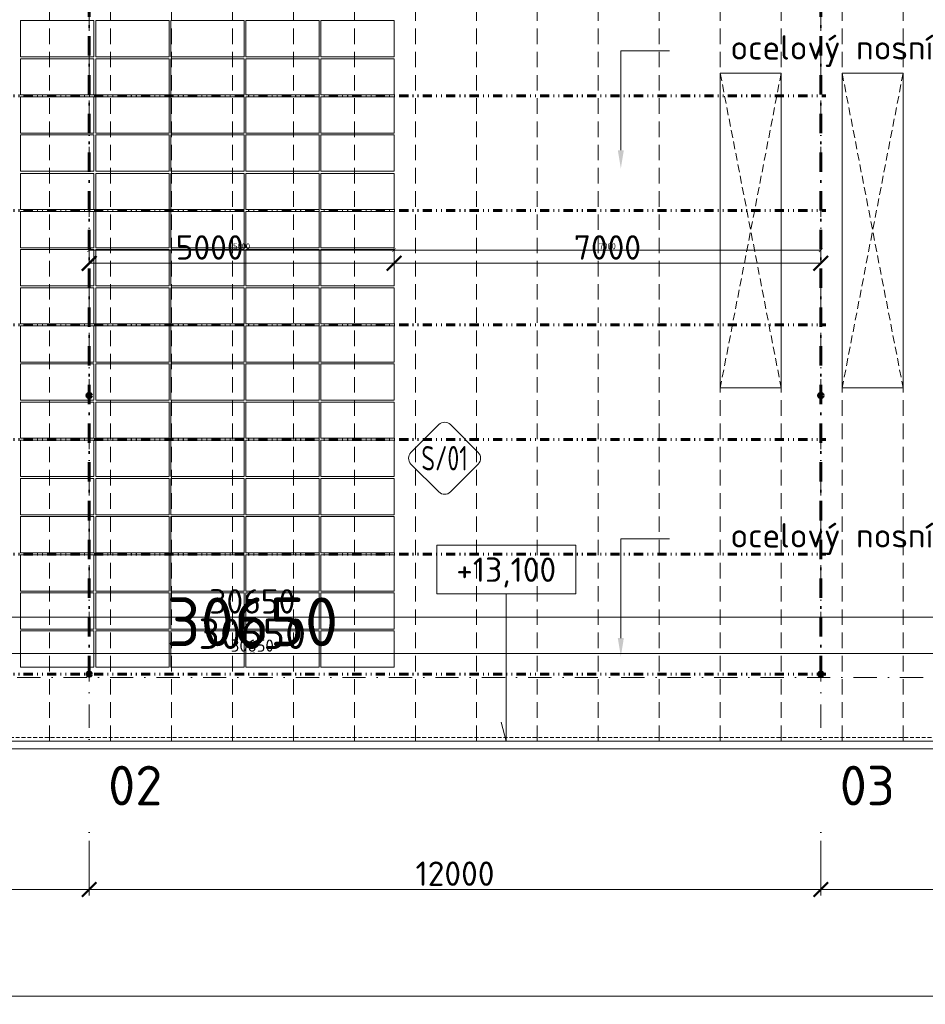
# Model space of a CAD drawing. Header units: millimetres. Extents: x -1695604 to 5289369, y -1488057 to 2187451.
# Tile 105 of 256: x 10860 to 25714, y 144642 to 160790. Entities that reach past the tile are written whole.
import ezdxf
from ezdxf import colors
from ezdxf.entities.mleader import LeaderData, LeaderLine
from ezdxf.enums import TextEntityAlignment as Align
from ezdxf.math import Vec2, Vec3

# ---------------------------------------------------------------- set-up
doc = ezdxf.new("R2010")
doc.units = ezdxf.units.MM
for name, pattern in [('CENTERX2', [101.6, 63.5, -12.7, 12.7, -12.7]), ('DASHDOT', [25.4, 12.7, -6.35, 0, -6.35]), ('DASHED', [19.05, 12.7, -6.35]), ('DELICI', [7.7, 3, -1.4, 0.25, -1.4, 0.25, -1.4]), ('HIDDEN', [9.525, 6.35, -3.175]), ('ČERCHOVANÁ', [25.4, 12.7, -6.35, 0, -6.35]), ('ČÁRKOVANÁ', [19.05, 12.7, -6.35])]:
    doc.linetypes.add(name, pattern=pattern)
doc.layers.get('Defpoints').update_dxf_attribs({"color": 8})
for name, color, linetype, lineweight in [('____podkonstrukce FVE', 3, 'CENTERX2', 9), ('___FVE_návrh var.2', 6, 'Continuous', 5), ('A99_N_kce-pod', 7, 'DASHED', 20), ('A99_N_kce-pohl', 1, 'Continuous', 9), ('A99_N_koty-200', 5, 'Continuous', 5), ('A99_N_koty-200 @ 1', 5, 'Continuous', 5), ('A99_N_koty-200 @ 10', 5, 'Continuous', 5), ('A99_N_koty-200 @ 100', 5, 'Continuous', 5), ('A99_N_koty-200 @ 200', 5, 'Continuous', 5), ('A99_N_koty-200 @ 250 (1)', 5, 'Continuous', 5), ('A99_N_koty-200 @ 250 (2)', 5, 'Continuous', 5), ('A99_N_koty-200 @ 400', 5, 'Continuous', 5), ('A99_N_koty-200 @ 50 (2)', 5, 'Continuous', 5), ('A99_N_koty-vysk', 160, 'Continuous', 5), ('A99_N_txt-popis-200', 240, 'Continuous', 5), ('A99_N_txt-popis-50 @ 200', 240, 'Continuous', 9), ('A99_N_znaceni 200', 5, 'Continuous', 5), ('A99_S_osy', 1, 'CENTERX2', 5)]:
    doc.layers.add(name, color=color, linetype=linetype, lineweight=lineweight)
doc.styles.add('A99_kota', font='isocpeur.ttf', dxfattribs={"height": 2})
doc.styles.add('A99_popis', font='isocpeur.ttf')
doc.styles.add('ad_popis 100', font='isocpeur.ttf', dxfattribs={"height": 200})
doc.dimstyles.new('A99_kota_200 new', dxfattribs={"dimscale": 200, "dimtxt": 2, "dimasz": 1.2, "dimexe": 0.5, "dimexo": 1.5, "dimgap": 0.3, "dimtad": 1, "dimdec": 0, "dimzin": 3, "dimdsep": 46, "dimtxsty": 'A99_kota', "dimblk": 'ARCHTICK', "dimcen": 2.5, "dimazin": 2, "dimtfac": 0.75, "dimtdec": 0, "dimtmove": 2, "dimatfit": 0, "dimfxl": 0, "dimtolj": 1, "dimtzin": 0, "dimlwd": 5, "dimlwe": 5, "dimarcsym": 0})

# ---------------------------------------------------------------- blocks, each defined once
blk = doc.blocks.new('_ArchTick')
at = {"color": 0, "linetype": 'ByBlock', "const_width": 0.15}
blk.add_lwpolyline([(-0.5, -0.5), (0.5, 0.5)], dxfattribs=at)
blk = doc.blocks.new('*D187')
at = {"layer": 'A99_N_koty-200', "color": 0, "linetype": 'Continuous', "lineweight": 5, "ltscale": 10, "transparency": 16777216}
for p, q in [((24000, 147325), (24000, 146425)), ((30000, 147325), (30000, 146425)), ((30000, 146525), (24000, 146525))]:
    blk.add_line(p, q, dxfattribs=at)
at = {"layer": 'Defpoints', "color": 0, "linetype": 'Continuous', "lineweight": 0, "ltscale": 10, "transparency": 16777216}
for p in [(24000, 149400), (30000, 149400), (24000, 146525)]:
    blk.add_point(p, dxfattribs=at)
at = {"layer": 'A99_N_koty-200', "color": 0, "linetype": 'Continuous', "lineweight": 5, "ltscale": 10, "transparency": 16777216, "xscale": 240, "yscale": 240, "zscale": 240, "rotation": 180}
blk.add_blockref('_ArchTick', (24000, 146525), dxfattribs=at)
at = {"layer": 'A99_N_koty-200', "color": 0, "linetype": 'Continuous', "lineweight": 5, "ltscale": 10, "transparency": 16777216, "xscale": 240, "yscale": 240, "zscale": 240}
blk.add_blockref('_ArchTick', (30000, 146525), dxfattribs=at)
at = {"layer": 'A99_N_koty-200', "color": 0, "linetype": 'Continuous', "ltscale": 10, "transparency": 16777216, "insert": (27000, 146785), "char_height": 400, "attachment_point": 5, "style": 'A99_kota'}
blk.add_mtext('\\A1;6000', dxfattribs=at)
blk = doc.blocks.new('*D188')
at = {"layer": 'A99_N_koty-200', "color": 0, "linetype": 'Continuous', "lineweight": 5, "ltscale": 10, "transparency": 16777216}
for p, q in [((12000, 147325), (12000, 146425)), ((24000, 147325), (24000, 146425)), ((24000, 146525), (12000, 146525))]:
    blk.add_line(p, q, dxfattribs=at)
at = {"layer": 'Defpoints', "color": 0, "linetype": 'Continuous', "lineweight": 0, "ltscale": 10, "transparency": 16777216}
for p in [(12000, 149400), (24000, 149400), (12000, 146525)]:
    blk.add_point(p, dxfattribs=at)
at = {"layer": 'A99_N_koty-200', "color": 0, "linetype": 'Continuous', "lineweight": 5, "ltscale": 10, "transparency": 16777216, "xscale": 240, "yscale": 240, "zscale": 240, "rotation": 180}
blk.add_blockref('_ArchTick', (12000, 146525), dxfattribs=at)
at = {"layer": 'A99_N_koty-200', "color": 0, "linetype": 'Continuous', "lineweight": 5, "ltscale": 10, "transparency": 16777216, "xscale": 240, "yscale": 240, "zscale": 240}
blk.add_blockref('_ArchTick', (24000, 146525), dxfattribs=at)
at = {"layer": 'A99_N_koty-200', "color": 0, "linetype": 'Continuous', "ltscale": 10, "transparency": 16777216, "insert": (18000, 146785), "char_height": 400, "attachment_point": 5, "style": 'A99_kota'}
blk.add_mtext('\\A1;12000', dxfattribs=at)
blk = doc.blocks.new('*D189')
at = {"layer": 'A99_N_koty-200', "color": 0, "linetype": 'Continuous', "lineweight": 5, "ltscale": 10, "transparency": 16777216}
for p, q in [((0, 147325), (0, 146425)), ((12000, 147325), (12000, 146425)), ((12000, 146525), (0, 146525))]:
    blk.add_line(p, q, dxfattribs=at)
at = {"layer": 'Defpoints', "color": 0, "linetype": 'Continuous', "lineweight": 0, "ltscale": 10, "transparency": 16777216}
for p in [(0, 149400), (12000, 149400), (0, 146525)]:
    blk.add_point(p, dxfattribs=at)
at = {"layer": 'A99_N_koty-200', "color": 0, "linetype": 'Continuous', "lineweight": 5, "ltscale": 10, "transparency": 16777216, "xscale": 240, "yscale": 240, "zscale": 240, "rotation": 180}
blk.add_blockref('_ArchTick', (0, 146525), dxfattribs=at)
at = {"layer": 'A99_N_koty-200', "color": 0, "linetype": 'Continuous', "lineweight": 5, "ltscale": 10, "transparency": 16777216, "xscale": 240, "yscale": 240, "zscale": 240}
blk.add_blockref('_ArchTick', (12000, 146525), dxfattribs=at)
at = {"layer": 'A99_N_koty-200', "color": 0, "linetype": 'Continuous', "ltscale": 10, "transparency": 16777216, "insert": (6000, 146785), "char_height": 400, "attachment_point": 5, "style": 'A99_kota'}
blk.add_mtext('\\A1;12000', dxfattribs=at)
blk = doc.blocks.new('*D190')
at = {"layer": 'A99_N_koty-200', "color": 0, "linetype": 'Continuous', "lineweight": 5, "ltscale": 10, "transparency": 16777216}
for p, q in [((-650, 145575), (-650, 144675)), ((138876, 145575), (138876, 144675)), ((138876, 144775), (-650, 144775))]:
    blk.add_line(p, q, dxfattribs=at)
at = {"layer": 'Defpoints', "color": 0, "linetype": 'Continuous', "lineweight": 0, "ltscale": 10, "transparency": 16777216}
for p in [(-650, 148705), (138876, 148705), (-650, 144775)]:
    blk.add_point(p, dxfattribs=at)
at = {"layer": 'A99_N_koty-200', "color": 0, "linetype": 'Continuous', "lineweight": 5, "ltscale": 10, "transparency": 16777216, "xscale": 240, "yscale": 240, "zscale": 240, "rotation": 180}
blk.add_blockref('_ArchTick', (-650, 144775), dxfattribs=at)
at = {"layer": 'A99_N_koty-200', "color": 0, "linetype": 'Continuous', "lineweight": 5, "ltscale": 10, "transparency": 16777216, "xscale": 240, "yscale": 240, "zscale": 240}
blk.add_blockref('_ArchTick', (138876, 144775), dxfattribs=at)
at = {"layer": 'A99_N_koty-200', "color": 0, "linetype": 'Continuous', "ltscale": 10, "transparency": 16777216, "insert": (69113, 145035), "char_height": 400, "attachment_point": 5, "style": 'A99_kota'}
blk.add_mtext('\\A1;139526', dxfattribs=at)
blk = doc.blocks.new('*D4517')
at = {"layer": 'A99_N_koty-200', "color": 0, "linetype": 'Continuous', "lineweight": 5, "ltscale": 10, "transparency": 16777216}
for p, q in [((-650, 150190), (-650, 151090)), ((-650, 150990), (30000, 150990)), ((30000, 150190), (30000, 151090))]:
    blk.add_line(p, q, dxfattribs=at)
at = {"layer": 'Defpoints', "color": 0, "linetype": 'Continuous', "lineweight": 18, "ltscale": 10, "transparency": 16777216}
for p in [(30000, 150990), (-650, 148960), (30000, 148920)]:
    blk.add_point(p, dxfattribs=at)
at = {"layer": 'A99_N_koty-200', "color": 0, "linetype": 'Continuous', "lineweight": 5, "ltscale": 10, "transparency": 16777216, "xscale": 240, "yscale": 240, "zscale": 240, "rotation": 180}
blk.add_blockref('_ArchTick', (-650, 150990), dxfattribs=at)
at = {"layer": 'A99_N_koty-200', "color": 0, "linetype": 'Continuous', "lineweight": 5, "ltscale": 10, "transparency": 16777216, "xscale": 240, "yscale": 240, "zscale": 240}
blk.add_blockref('_ArchTick', (30000, 150990), dxfattribs=at)
at = {"layer": 'A99_N_koty-200', "color": 0, "linetype": 'Continuous', "ltscale": 10, "transparency": 16777216, "insert": (14675, 151250), "char_height": 400, "attachment_point": 5, "style": 'A99_kota'}
blk.add_mtext('\\A1;30650', dxfattribs=at)
blk = doc.blocks.new('*D4518')
at = {"layer": 'A99_N_koty-200', "color": 0, "linetype": 'Continuous', "lineweight": 5, "ltscale": 10, "transparency": 16777216}
for p, q in [((-650, 149995), (-650, 150445)), ((-650, 150395), (30000, 150395)), ((30000, 149995), (30000, 150445))]:
    blk.add_line(p, q, dxfattribs=at)
at = {"layer": 'Defpoints', "color": 0, "linetype": 'Continuous', "lineweight": 18, "ltscale": 10, "transparency": 16777216}
for p in [(30000, 150395), (-650, 148960), (30000, 148920)]:
    blk.add_point(p, dxfattribs=at)
at = {"layer": 'A99_N_koty-200', "color": 0, "linetype": 'Continuous', "lineweight": 5, "ltscale": 10, "transparency": 16777216, "xscale": 120, "yscale": 120, "zscale": 120, "rotation": 180}
blk.add_blockref('_ArchTick', (-650, 150395), dxfattribs=at)
at = {"layer": 'A99_N_koty-200', "color": 0, "linetype": 'Continuous', "lineweight": 5, "ltscale": 10, "transparency": 16777216, "xscale": 120, "yscale": 120, "zscale": 120}
blk.add_blockref('_ArchTick', (30000, 150395), dxfattribs=at)
at = {"layer": 'A99_N_koty-200', "color": 0, "linetype": 'Continuous', "ltscale": 10, "transparency": 16777216, "insert": (14675, 150525), "char_height": 200, "attachment_point": 5, "style": 'A99_kota'}
blk.add_mtext('\\A1;30650', dxfattribs=at)
blk = doc.blocks.new('*D4519')
at = {"layer": 'A99_N_koty-200', "color": 0, "linetype": 'Continuous', "lineweight": 5, "ltscale": 10, "transparency": 16777216}
for p, q in [((-650, 150391), (-650, 150396)), ((-650, 150395), (30000, 150395)), ((30000, 150391), (30000, 150396))]:
    blk.add_line(p, q, dxfattribs=at)
at = {"layer": 'Defpoints', "color": 0, "linetype": 'Continuous', "lineweight": 18, "ltscale": 10, "transparency": 16777216}
for p in [(30000, 150395), (-650, 148960), (30000, 148920)]:
    blk.add_point(p, dxfattribs=at)
at = {"layer": 'A99_N_koty-200', "color": 0, "linetype": 'Continuous', "lineweight": 5, "ltscale": 10, "transparency": 16777216, "xscale": 1.2, "yscale": 1.2, "zscale": 1.2, "rotation": 180}
blk.add_blockref('_ArchTick', (-650, 150395), dxfattribs=at)
at = {"layer": 'A99_N_koty-200', "color": 0, "linetype": 'Continuous', "lineweight": 5, "ltscale": 10, "transparency": 16777216, "xscale": 1.2, "yscale": 1.2, "zscale": 1.2}
blk.add_blockref('_ArchTick', (30000, 150395), dxfattribs=at)
at = {"layer": 'A99_N_koty-200', "color": 0, "linetype": 'Continuous', "ltscale": 10, "transparency": 16777216, "insert": (14675, 150396), "char_height": 2, "attachment_point": 5, "style": 'A99_kota'}
blk.add_mtext('\\A1;30650', dxfattribs=at)
blk = doc.blocks.new('*D4520')
at = {"layer": 'A99_N_koty-200', "color": 0, "linetype": 'Continuous', "lineweight": 5, "ltscale": 10, "transparency": 16777216}
for p, q in [((-650, 149560), (-650, 150595)), ((30000, 149520), (30000, 150595)), ((-650, 150395), (30000, 150395))]:
    blk.add_line(p, q, dxfattribs=at)
at = {"layer": 'Defpoints', "color": 0, "linetype": 'Continuous', "lineweight": 18, "ltscale": 10, "transparency": 16777216}
for p in [(30000, 150395), (-650, 148960), (30000, 148920)]:
    blk.add_point(p, dxfattribs=at)
at = {"layer": 'A99_N_koty-200', "color": 0, "linetype": 'Continuous', "lineweight": 5, "ltscale": 10, "transparency": 16777216, "xscale": 480, "yscale": 480, "zscale": 480, "rotation": 180}
blk.add_blockref('_ArchTick', (-650, 150395), dxfattribs=at)
at = {"layer": 'A99_N_koty-200', "color": 0, "linetype": 'Continuous', "lineweight": 5, "ltscale": 10, "transparency": 16777216, "xscale": 480, "yscale": 480, "zscale": 480}
blk.add_blockref('_ArchTick', (30000, 150395), dxfattribs=at)
at = {"layer": 'A99_N_koty-200', "color": 0, "linetype": 'Continuous', "ltscale": 10, "transparency": 16777216, "insert": (14675, 150915), "char_height": 800, "attachment_point": 5, "style": 'A99_kota'}
blk.add_mtext('\\A1;30650', dxfattribs=at)
blk = doc.blocks.new('*D4521')
at = {"layer": 'A99_N_koty-200', "color": 0, "linetype": 'Continuous', "lineweight": 5, "ltscale": 10, "transparency": 16777216}
for p, q in [((-650, 150355), (-650, 150400)), ((-650, 150395), (30000, 150395)), ((30000, 150355), (30000, 150400))]:
    blk.add_line(p, q, dxfattribs=at)
at = {"layer": 'Defpoints', "color": 0, "linetype": 'Continuous', "lineweight": 18, "ltscale": 10, "transparency": 16777216}
for p in [(30000, 150395), (-650, 148960), (30000, 148920)]:
    blk.add_point(p, dxfattribs=at)
at = {"layer": 'A99_N_koty-200', "color": 0, "linetype": 'Continuous', "lineweight": 5, "ltscale": 10, "transparency": 16777216, "xscale": 12, "yscale": 12, "zscale": 12, "rotation": 180}
blk.add_blockref('_ArchTick', (-650, 150395), dxfattribs=at)
at = {"layer": 'A99_N_koty-200', "color": 0, "linetype": 'Continuous', "lineweight": 5, "ltscale": 10, "transparency": 16777216, "xscale": 12, "yscale": 12, "zscale": 12}
blk.add_blockref('_ArchTick', (30000, 150395), dxfattribs=at)
at = {"layer": 'A99_N_koty-200', "color": 0, "linetype": 'Continuous', "ltscale": 10, "transparency": 16777216, "insert": (14675, 150408), "char_height": 20, "attachment_point": 5, "style": 'A99_kota'}
blk.add_mtext('\\A1;30650', dxfattribs=at)
blk = doc.blocks.new('*D4522')
at = {"layer": 'A99_N_koty-200', "color": 0, "linetype": 'Continuous', "lineweight": 5, "ltscale": 10, "transparency": 16777216}
for p, q in [((-650, 149395), (-650, 150520)), ((30000, 149395), (30000, 150520)), ((-650, 150395), (30000, 150395))]:
    blk.add_line(p, q, dxfattribs=at)
at = {"layer": 'Defpoints', "color": 0, "linetype": 'Continuous', "lineweight": 18, "ltscale": 10, "transparency": 16777216}
for p in [(30000, 150395), (-650, 148960), (30000, 148920)]:
    blk.add_point(p, dxfattribs=at)
at = {"layer": 'A99_N_koty-200', "color": 0, "linetype": 'Continuous', "lineweight": 5, "ltscale": 10, "transparency": 16777216, "xscale": 300, "yscale": 300, "zscale": 300, "rotation": 180}
blk.add_blockref('_ArchTick', (-650, 150395), dxfattribs=at)
at = {"layer": 'A99_N_koty-200', "color": 0, "linetype": 'Continuous', "lineweight": 5, "ltscale": 10, "transparency": 16777216, "xscale": 300, "yscale": 300, "zscale": 300}
blk.add_blockref('_ArchTick', (30000, 150395), dxfattribs=at)
at = {"layer": 'A99_N_koty-200', "color": 0, "linetype": 'Continuous', "ltscale": 10, "transparency": 16777216, "insert": (14675, 150720), "char_height": 500, "attachment_point": 5, "style": 'A99_kota'}
blk.add_mtext('\\A1;30650', dxfattribs=at)
blk = doc.blocks.new('*D4523')
at = {"layer": 'A99_N_koty-200', "color": 0, "linetype": 'Continuous', "lineweight": 5, "ltscale": 10, "transparency": 16777216}
for p, q in [((-650, 149395), (-650, 150520)), ((30000, 149395), (30000, 150520)), ((-650, 150395), (30000, 150395))]:
    blk.add_line(p, q, dxfattribs=at)
at = {"layer": 'Defpoints', "color": 0, "linetype": 'Continuous', "lineweight": 18, "ltscale": 10, "transparency": 16777216}
for p in [(30000, 150395), (-650, 148960), (30000, 148920)]:
    blk.add_point(p, dxfattribs=at)
at = {"layer": 'A99_N_koty-200', "color": 0, "linetype": 'Continuous', "lineweight": 5, "ltscale": 10, "transparency": 16777216, "xscale": 300, "yscale": 300, "zscale": 300, "rotation": 180}
blk.add_blockref('_ArchTick', (-650, 150395), dxfattribs=at)
at = {"layer": 'A99_N_koty-200', "color": 0, "linetype": 'Continuous', "lineweight": 5, "ltscale": 10, "transparency": 16777216, "xscale": 300, "yscale": 300, "zscale": 300}
blk.add_blockref('_ArchTick', (30000, 150395), dxfattribs=at)
at = {"layer": 'A99_N_koty-200', "color": 0, "linetype": 'Continuous', "ltscale": 10, "transparency": 16777216, "insert": (14675, 150720), "char_height": 500, "attachment_point": 5, "style": 'A99_kota'}
blk.add_mtext('\\A1;30650', dxfattribs=at)
blk = doc.blocks.new('*U101')
at = {"color": 0, "linetype": 'ByBlock'}
for p, q in [((5.7, -4), (5.7, -16.063)), ((5.7, -16.063), (5.286, -14.517))]:
    blk.add_line(p, q, dxfattribs=at)
blk.add_lwpolyline([(0, -4), (11.4, -4), (11.4, 0), (0, 0)], close=True, dxfattribs=at)
at = {"color": 0, "linetype": 'ByBlock', "style": 'A99_kota'}
for tag, p in [('VYSKA', (5.7, -2.241)), ('VYSKA_POPIS1', (5.7, -6.041)), ('VYSKA_POPIS2', (5.9, -9.541)), ('VYSKA_POPIS3', (5.9, -13.041))]:
    blk.add_attdef(tag, text='', height=2, dxfattribs=at).set_placement(p, align=Align.MIDDLE)
blk = doc.blocks.new('*U99')
at = {"color": 0}
for p, q in [((-0.72, 4.14), (-4.15, 0.71)), ((4.14, 0.71), (0.71, 4.14)), ((-4.15, -0.72), (-0.72, -4.15)), ((0.71, -4.15), (4.14, -0.72))]:
    blk.add_line(p, q, dxfattribs=at)
for centre, start, end in [((0, 3.42), 45, 135), ((-3.43, 0), 135, 225), ((3.42, 0), 315, 45), ((0, -3.43), 225, 315)]:
    blk.add_arc(centre, 1.01, start, end, dxfattribs=at)
at = {"color": 0, "linetype": 'ByBlock', "style": 'A99_popis', "width": 0.953108}
blk.add_attdef('SKLADBA', text='', height=3, rotation=0.0103, dxfattribs=at).set_placement((-2.86, -1.51), (2.86, -1.5), align=Align.FIT)
blk = doc.blocks.new('*D5742')
at = {"layer": 'A99_N_koty-200', "color": 0, "linetype": 'Continuous', "lineweight": 5, "transparency": 16777216}
for p, q in [((12000, 156795), (12000, 156895)), ((12000, 156795), (17000, 156795)), ((17000, 156795), (17000, 156895))]:
    blk.add_line(p, q, dxfattribs=at)
at = {"layer": 'Defpoints', "color": 0, "linetype": 'Continuous', "lineweight": 18, "transparency": 16777216}
for p in [(12000, 156795), (17000, 156795), (17000, 156795)]:
    blk.add_point(p, dxfattribs=at)
at = {"layer": 'A99_N_koty-200', "color": 0, "linetype": 'Continuous', "lineweight": 5, "transparency": 16777216, "xscale": 240, "yscale": 240, "zscale": 240, "rotation": 180}
blk.add_blockref('_ArchTick', (12000, 156795), dxfattribs=at)
at = {"layer": 'A99_N_koty-200', "color": 0, "linetype": 'Continuous', "lineweight": 5, "transparency": 16777216, "xscale": 240, "yscale": 240, "zscale": 240}
blk.add_blockref('_ArchTick', (17000, 156795), dxfattribs=at)
at = {"layer": 'A99_N_koty-200', "color": 0, "linetype": 'Continuous', "transparency": 16777216, "insert": (13975, 157055), "char_height": 400, "attachment_point": 5, "style": 'A99_kota'}
blk.add_mtext('\\A1;5000', dxfattribs=at)
blk = doc.blocks.new('*D5743')
at = {"layer": 'A99_N_koty-200', "color": 0, "linetype": 'Continuous', "lineweight": 5, "transparency": 16777216}
for p, q in [((12000, 156870), (12000, 157035)), ((12000, 157010), (17000, 157010)), ((17000, 156870), (17000, 157035))]:
    blk.add_line(p, q, dxfattribs=at)
at = {"layer": 'Defpoints', "color": 0, "linetype": 'Continuous', "lineweight": 18, "transparency": 16777216}
for p in [(17000, 157010), (12000, 156795), (17000, 156795)]:
    blk.add_point(p, dxfattribs=at)
at = {"layer": 'A99_N_koty-200', "color": 0, "linetype": 'Continuous', "lineweight": 5, "transparency": 16777216, "xscale": 60, "yscale": 60, "zscale": 60, "rotation": 180}
blk.add_blockref('_ArchTick', (12000, 157010), dxfattribs=at)
at = {"layer": 'A99_N_koty-200', "color": 0, "linetype": 'Continuous', "lineweight": 5, "transparency": 16777216, "xscale": 60, "yscale": 60, "zscale": 60}
blk.add_blockref('_ArchTick', (17000, 157010), dxfattribs=at)
at = {"layer": 'A99_N_koty-200', "color": 0, "linetype": 'Continuous', "transparency": 16777216, "insert": (14500, 157075), "char_height": 100, "attachment_point": 5, "style": 'A99_kota'}
blk.add_mtext('\\A1;5000', dxfattribs=at)
blk = doc.blocks.new('*D5745')
at = {"layer": 'A99_N_koty-200', "color": 0, "linetype": 'Continuous', "lineweight": 5, "transparency": 16777216}
for p, q in [((17000, 156795), (17000, 156895)), ((17000, 156795), (24000, 156795)), ((24000, 156795), (24000, 156895))]:
    blk.add_line(p, q, dxfattribs=at)
at = {"layer": 'Defpoints', "color": 0, "linetype": 'Continuous', "lineweight": 18, "transparency": 16777216}
for p in [(17000, 156795), (24000, 156795), (24000, 156795)]:
    blk.add_point(p, dxfattribs=at)
at = {"layer": 'A99_N_koty-200', "color": 0, "linetype": 'Continuous', "lineweight": 5, "transparency": 16777216, "xscale": 240, "yscale": 240, "zscale": 240, "rotation": 180}
blk.add_blockref('_ArchTick', (17000, 156795), dxfattribs=at)
at = {"layer": 'A99_N_koty-200', "color": 0, "linetype": 'Continuous', "lineweight": 5, "transparency": 16777216, "xscale": 240, "yscale": 240, "zscale": 240}
blk.add_blockref('_ArchTick', (24000, 156795), dxfattribs=at)
at = {"layer": 'A99_N_koty-200', "color": 0, "linetype": 'Continuous', "transparency": 16777216, "insert": (20500, 157055), "char_height": 400, "attachment_point": 5, "style": 'A99_kota'}
blk.add_mtext('\\A1;7000', dxfattribs=at)
blk = doc.blocks.new('*D5746')
at = {"layer": 'A99_N_koty-200', "color": 0, "linetype": 'Continuous', "lineweight": 5, "transparency": 16777216}
for p, q in [((17000, 156870), (17000, 157035)), ((17000, 157010), (24000, 157010)), ((24000, 156870), (24000, 157035))]:
    blk.add_line(p, q, dxfattribs=at)
at = {"layer": 'Defpoints', "color": 0, "linetype": 'Continuous', "lineweight": 18, "transparency": 16777216}
for p in [(24000, 157010), (17000, 156795), (24000, 156795)]:
    blk.add_point(p, dxfattribs=at)
at = {"layer": 'A99_N_koty-200', "color": 0, "linetype": 'Continuous', "lineweight": 5, "transparency": 16777216, "xscale": 60, "yscale": 60, "zscale": 60, "rotation": 180}
blk.add_blockref('_ArchTick', (17000, 157010), dxfattribs=at)
at = {"layer": 'A99_N_koty-200', "color": 0, "linetype": 'Continuous', "lineweight": 5, "transparency": 16777216, "xscale": 60, "yscale": 60, "zscale": 60}
blk.add_blockref('_ArchTick', (24000, 157010), dxfattribs=at)
at = {"layer": 'A99_N_koty-200', "color": 0, "linetype": 'Continuous', "transparency": 16777216, "insert": (20500, 157075), "char_height": 100, "attachment_point": 5, "style": 'A99_kota'}
blk.add_mtext('\\A1;7000', dxfattribs=at)
blk = doc.blocks.new('*U5962')
at = {"layer": 'A99_N_koty-200 @ 1', "linetype": 'Continuous', "ltscale": 10}
dim = blk.add_linear_dim(base=(30000, 150395), p1=(-650, 148960), p2=(30000, 148920), dimstyle='A99_kota_200 new', override={"dimscale": 1, "dimtix": 1, "dimtofl": 1, "dimtmove": 2, "dimatfit": 3}, dxfattribs=at)
dim.commit()
dim.dimension.update_dxf_attribs({"geometry": '*D4519', "text_midpoint": (14675, 150396.3)})
at = {"layer": 'A99_N_koty-200 @ 10', "linetype": 'Continuous', "ltscale": 10}
dim = blk.add_linear_dim(base=(30000, 150395), p1=(-650, 148960), p2=(30000, 148920), dimstyle='A99_kota_200 new', override={"dimscale": 10, "dimtix": 1, "dimtofl": 1, "dimtmove": 2, "dimatfit": 3}, dxfattribs=at)
dim.commit()
dim.dimension.update_dxf_attribs({"geometry": '*D4521', "text_midpoint": (14675, 150408)})
at = {"layer": 'A99_N_koty-200 @ 100', "linetype": 'Continuous', "ltscale": 10}
dim = blk.add_linear_dim(base=(30000, 150395), p1=(-650, 148960), p2=(30000, 148920), dimstyle='A99_kota_200 new', override={"dimscale": 100, "dimtix": 1, "dimtofl": 1, "dimtmove": 2, "dimatfit": 3}, dxfattribs=at)
dim.commit()
dim.dimension.update_dxf_attribs({"geometry": '*D4518', "text_midpoint": (14675, 150525)})
at = {"layer": 'A99_N_koty-200 @ 200', "linetype": 'Continuous', "ltscale": 10}
dim = blk.add_linear_dim(base=(30000, 150990), p1=(-650, 148960), p2=(30000, 148920), dimstyle='A99_kota_200 new', override={"dimscale": 200, "dimtix": 1, "dimtofl": 1, "dimtmove": 2, "dimatfit": 3}, dxfattribs=at)
dim.commit()
dim.dimension.update_dxf_attribs({"geometry": '*D4517', "text_midpoint": (14675, 151250)})
at = {"layer": 'A99_N_koty-200 @ 250 (1)', "linetype": 'Continuous', "ltscale": 10}
dim = blk.add_linear_dim(base=(30000, 150395), p1=(-650, 148960), p2=(30000, 148920), dimstyle='A99_kota_200 new', override={"dimscale": 250, "dimtix": 1, "dimtofl": 1, "dimtmove": 2, "dimatfit": 3}, dxfattribs=at)
dim.commit()
dim.dimension.update_dxf_attribs({"geometry": '*D4523', "text_midpoint": (14675, 150720)})
at = {"layer": 'A99_N_koty-200 @ 250 (2)', "linetype": 'Continuous', "ltscale": 10}
dim = blk.add_linear_dim(base=(30000, 150395), p1=(-650, 148960), p2=(30000, 148920), dimstyle='A99_kota_200 new', override={"dimscale": 250, "dimtix": 1, "dimtofl": 1, "dimtmove": 2, "dimatfit": 3}, dxfattribs=at)
dim.commit()
dim.dimension.update_dxf_attribs({"geometry": '*D4522', "text_midpoint": (14675, 150720)})
at = {"layer": 'A99_N_koty-200 @ 400', "linetype": 'Continuous', "ltscale": 10}
dim = blk.add_linear_dim(base=(30000, 150395), p1=(-650, 148960), p2=(30000, 148920), dimstyle='A99_kota_200 new', override={"dimscale": 400, "dimtix": 1, "dimtofl": 1, "dimtmove": 2, "dimatfit": 3}, dxfattribs=at)
dim.commit()
dim.dimension.update_dxf_attribs({"geometry": '*D4520', "text_midpoint": (14675, 150915)})
blk = doc.blocks.new('*U6366')
at = {"layer": 'A99_N_koty-200 @ 200', "linetype": 'Continuous'}
dim = blk.add_linear_dim(base=(17000, 156795), p1=(12000, 156795), p2=(17000, 156795), dimstyle='A99_kota_200 new', override={"dimscale": 200, "dimtix": 1, "dimtofl": 1, "dimtmove": 2, "dimatfit": 0}, dxfattribs=at)
dim.commit()
dim.dimension.update_dxf_attribs({"geometry": '*D5742', "text_midpoint": (13975, 157055), "dimtype": 128})
at = {"layer": 'A99_N_koty-200 @ 50 (2)', "linetype": 'Continuous'}
dim = blk.add_linear_dim(base=(17000, 157010), p1=(12000, 156795), p2=(17000, 156795), dimstyle='A99_kota_200 new', override={"dimscale": 50, "dimtix": 1, "dimtofl": 1, "dimtmove": 2, "dimatfit": 0}, dxfattribs=at)
dim.commit()
dim.dimension.update_dxf_attribs({"geometry": '*D5743', "text_midpoint": (14500, 157075)})
blk = doc.blocks.new('*U6367')
at = {"layer": 'A99_N_koty-200 @ 200', "linetype": 'Continuous'}
dim = blk.add_linear_dim(base=(24000, 156795), p1=(17000, 156795), p2=(24000, 156795), dimstyle='A99_kota_200 new', override={"dimscale": 200, "dimtix": 1, "dimtofl": 1, "dimtmove": 2, "dimatfit": 0}, dxfattribs=at)
dim.commit()
dim.dimension.update_dxf_attribs({"geometry": '*D5745', "text_midpoint": (20500, 157055)})
at = {"layer": 'A99_N_koty-200 @ 50 (2)', "linetype": 'Continuous'}
dim = blk.add_linear_dim(base=(24000, 157010), p1=(17000, 156795), p2=(24000, 156795), dimstyle='A99_kota_200 new', override={"dimscale": 50, "dimtix": 1, "dimtofl": 1, "dimtmove": 2, "dimatfit": 0}, dxfattribs=at)
dim.commit()
dim.dimension.update_dxf_attribs({"geometry": '*D5746', "text_midpoint": (20500, 157075)})

msp = doc.modelspace()

# ---------------------------------------------------------------- linework, layer by layer
at = {"layer": '____podkonstrukce FVE', "color": 3, "linetype": 'ČERCHOVANÁ', "lineweight": 60, "ltscale": 25}
for points in [[(12000, 173855), (12000, 150000)], [(24000, 173855), (24000, 150000)]]:
    msp.add_lwpolyline(points, dxfattribs=at)
at = {"layer": '____podkonstrukce FVE', "color": 3, "linetype": 'DELICI', "lineweight": 60, "ltscale": 50}
for points in [[(-240, 159540), (24082.5, 159540)], [(-240, 157660), (24082.5, 157660)], [(-240, 155785), (24082.5, 155785)], [(-240, 153902.5), (24082.5, 153902.5)], [(-240, 152025), (24082.5, 152025)], [(-240, 150057.5), (24082.5, 150057.5)]]:
    msp.add_lwpolyline(points, dxfattribs=at)
at = {"layer": '____podkonstrukce FVE', "color": 3, "linetype": 'Continuous', "lineweight": 80, "ltscale": 0.5}
for centre in [(12000, 154627.5), (24000, 154627.5), (12000, 150057.5), (24000, 150057.5)]:
    msp.add_circle(centre, 30, dxfattribs=at)
at = {"layer": '___FVE_návrh var.2', "lineweight": 5, "ltscale": 2}
for points in [[(10875, 160180), (10875, 160775), (12075, 160775), (12075, 160180)], [(12110, 160180), (12110, 160775), (13310, 160775), (13310, 160180)], [(13340, 160180), (13340, 160775), (14540, 160775), (14540, 160180)], [(14570, 160180), (14570, 160775), (15770, 160775), (15770, 160180)], [(15800, 160180), (15800, 160775), (17000, 160775), (17000, 160180)], [(10875, 159555), (10875, 160150), (12075, 160150), (12075, 159555)], [(12110, 159555), (12110, 160150), (13310, 160150), (13310, 159555)], [(13340, 159555), (13340, 160150), (14540, 160150), (14540, 159555)], [(14570, 159555), (14570, 160150), (15770, 160150), (15770, 159555)], [(15800, 159555), (15800, 160150), (17000, 160150), (17000, 159555)], [(10875, 158930), (10875, 159525), (12075, 159525), (12075, 158930)], [(12110, 158930), (12110, 159525), (13310, 159525), (13310, 158930)], [(13340, 158930), (13340, 159525), (14540, 159525), (14540, 158930)], [(14570, 158930), (14570, 159525), (15770, 159525), (15770, 158930)], [(15800, 158930), (15800, 159525), (17000, 159525), (17000, 158930)], [(10875, 158305), (10875, 158900), (12075, 158900), (12075, 158305)], [(12110, 158305), (12110, 158900), (13310, 158900), (13310, 158305)], [(13340, 158305), (13340, 158900), (14540, 158900), (14540, 158305)], [(14570, 158305), (14570, 158900), (15770, 158900), (15770, 158305)], [(15800, 158305), (15800, 158900), (17000, 158900), (17000, 158305)], [(10875, 157675), (10875, 158270), (12075, 158270), (12075, 157675)], [(12110, 157675), (12110, 158270), (13310, 158270), (13310, 157675)], [(13340, 157675), (13340, 158270), (14540, 158270), (14540, 157675)], [(14570, 157675), (14570, 158270), (15770, 158270), (15770, 157675)], [(15800, 157675), (15800, 158270), (17000, 158270), (17000, 157675)], [(10875, 157050), (10875, 157645), (12075, 157645), (12075, 157050)], [(12110, 157050), (12110, 157645), (13310, 157645), (13310, 157050)], [(13340, 157050), (13340, 157645), (14540, 157645), (14540, 157050)], [(14570, 157050), (14570, 157645), (15770, 157645), (15770, 157050)], [(15800, 157050), (15800, 157645), (17000, 157645), (17000, 157050)], [(10875, 156425), (10875, 157020), (12075, 157020), (12075, 156425)], [(12110, 156425), (12110, 157020), (13310, 157020), (13310, 156425)], [(13340, 156425), (13340, 157020), (14540, 157020), (14540, 156425)], [(14570, 156425), (14570, 157020), (15770, 157020), (15770, 156425)], [(15800, 156425), (15800, 157020), (17000, 157020), (17000, 156425)], [(10875, 155800), (10875, 156395), (12075, 156395), (12075, 155800)], [(12110, 155800), (12110, 156395), (13310, 156395), (13310, 155800)], [(13340, 155800), (13340, 156395), (14540, 156395), (14540, 155800)], [(14570, 155800), (14570, 156395), (15770, 156395), (15770, 155800)], [(15800, 155800), (15800, 156395), (17000, 156395), (17000, 155800)], [(10875, 155770), (10875, 155175), (12075, 155175), (12075, 155770)], [(12110, 155770), (12110, 155175), (13310, 155175), (13310, 155770)], [(13340, 155770), (13340, 155175), (14540, 155175), (14540, 155770)], [(14570, 155770), (14570, 155175), (15770, 155175), (15770, 155770)], [(15800, 155770), (15800, 155175), (17000, 155175), (17000, 155770)], [(10875, 155145), (10875, 154550), (12075, 154550), (12075, 155145)], [(12110, 155145), (12110, 154550), (13310, 154550), (13310, 155145)], [(13340, 155145), (13340, 154550), (14540, 154550), (14540, 155145)], [(14570, 155145), (14570, 154550), (15770, 154550), (15770, 155145)], [(15800, 155145), (15800, 154550), (17000, 154550), (17000, 155145)], [(10875, 154520), (10875, 153925), (12075, 153925), (12075, 154520)], [(12110, 154520), (12110, 153925), (13310, 153925), (13310, 154520)], [(13340, 154520), (13340, 153925), (14540, 153925), (14540, 154520)], [(14570, 154520), (14570, 153925), (15770, 153925), (15770, 154520)], [(15800, 154520), (15800, 153925), (17000, 153925), (17000, 154520)], [(10875, 153895), (10875, 153300), (12075, 153300), (12075, 153895)], [(12110, 153895), (12110, 153300), (13310, 153300), (13310, 153895)], [(13340, 153895), (13340, 153300), (14540, 153300), (14540, 153895)], [(14570, 153895), (14570, 153300), (15770, 153300), (15770, 153895)], [(15800, 153895), (15800, 153300), (17000, 153300), (17000, 153895)], [(10875, 153265), (10875, 152670), (12075, 152670), (12075, 153265)], [(12110, 153265), (12110, 152670), (13310, 152670), (13310, 153265)], [(13340, 153265), (13340, 152670), (14540, 152670), (14540, 153265)], [(14570, 153265), (14570, 152670), (15770, 152670), (15770, 153265)], [(15800, 153265), (15800, 152670), (17000, 152670), (17000, 153265)], [(10875, 152640), (10875, 152045), (12075, 152045), (12075, 152640)], [(12110, 152640), (12110, 152045), (13310, 152045), (13310, 152640)], [(13340, 152640), (13340, 152045), (14540, 152045), (14540, 152640)], [(14570, 152640), (14570, 152045), (15770, 152045), (15770, 152640)], [(15800, 152640), (15800, 152045), (17000, 152045), (17000, 152640)], [(10875, 152015), (10875, 151420), (12075, 151420), (12075, 152015)], [(12110, 152015), (12110, 151420), (13310, 151420), (13310, 152015)], [(13340, 152015), (13340, 151420), (14540, 151420), (14540, 152015)], [(14570, 152015), (14570, 151420), (15770, 151420), (15770, 152015)], [(15800, 152015), (15800, 151420), (17000, 151420), (17000, 152015)], [(10875, 151390), (10875, 150795), (12075, 150795), (12075, 151390)], [(12110, 151390), (12110, 150795), (13310, 150795), (13310, 151390)], [(13340, 151390), (13340, 150795), (14540, 150795), (14540, 151390)], [(14570, 151390), (14570, 150795), (15770, 150795), (15770, 151390)], [(15800, 151390), (15800, 150795), (17000, 150795), (17000, 151390)], [(10875, 150765), (10875, 150170), (12075, 150170), (12075, 150765)], [(12110, 150765), (12110, 150170), (13310, 150170), (13310, 150765)], [(13340, 150765), (13340, 150170), (14540, 150170), (14540, 150765)], [(14570, 150765), (14570, 150170), (15770, 150170), (15770, 150765)], [(15800, 150765), (15800, 150170), (17000, 150170), (17000, 150765)]]:
    msp.add_lwpolyline(points, close=True, dxfattribs=at)
at = {"layer": 'A99_N_kce-pod', "linetype": 'HIDDEN', "lineweight": 5, "ltscale": 10}
msp.add_lwpolyline([(138875.5, 149020), (-600, 149020)], dxfattribs=at)
at = {"layer": 'A99_N_kce-pohl', "linetype": 'Continuous', "ltscale": 25}
msp.add_lwpolyline([(7180, 174440), (-650, 174440), (-650, 148960), (138875, 148960), (138875, 176350)], dxfattribs=at)
at = {"layer": 'A99_N_kce-pohl', "color": 254, "linetype": 'ČÁRKOVANÁ', "lineweight": 5, "ltscale": 20, "true_color": 0xffd9cc}
for points in [[(11350, 148960), (11350, 148960), (11350, 174145)], [(12350, 148960), (12350, 148960), (12350, 174145)], [(13350, 148960), (13350, 148960), (13350, 174145)], [(14350, 148960), (14350, 148960), (14350, 174145)], [(15350, 148960), (15350, 148960), (15350, 174145)], [(16350, 148960), (16350, 148960), (16350, 174145)], [(17350, 148960), (17350, 148960), (17350, 174145)], [(18350, 148960), (18350, 148960), (18350, 174145)], [(19350, 148960), (19350, 148960), (19350, 174145)], [(20350, 148960), (20350, 148960), (20350, 174145)], [(21350, 148960), (21350, 148960), (21350, 174145)], [(22350, 148960), (22350, 148960), (22350, 174145)], [(23350, 148960), (23350, 148960), (23350, 174145)], [(24350, 148960), (24350, 148960), (24350, 174145)], [(25350, 148960), (25350, 148960), (25350, 174145)]]:
    msp.add_lwpolyline(points, dxfattribs=at)
at = {"layer": 'A99_N_kce-pohl', "linetype": 'Continuous', "lineweight": 9}
for points in [[(22350, 159912.5), (23350, 159912.5), (23350, 154752.5), (22350, 154752.5)], [(24350, 159912.5), (25350, 159912.5), (25350, 154752.5), (24350, 154752.5)]]:
    msp.add_lwpolyline(points, close=True, dxfattribs=at)
at = {"layer": 'A99_N_kce-pohl', "linetype": 'ČÁRKOVANÁ', "lineweight": 9, "ltscale": 10}
for points in [[(23350, 159912.5), (22350, 154752.5)], [(22350, 159912.5), (23350, 154752.5)], [(25350, 159912.5), (24350, 154752.5)], [(24350, 159912.5), (25350, 154752.5)]]:
    msp.add_lwpolyline(points, dxfattribs=at)
at = {"layer": 'A99_S_osy', "linetype": 'DASHDOT', "lineweight": 5, "ltscale": 30}
for points in [[(12000, 146890), (12000, 179060)], [(24000, 146890), (24000, 179060)], [(152950, 150000), (-2645, 150000)]]:
    msp.add_lwpolyline(points, dxfattribs=at)

# ---------------------------------------------------------------- block references
at = {"layer": 'A99_N_koty-200', "color": 3, "linetype": 'Continuous', "lineweight": 18}
for name in ['*U6366', '*U6367']:
    msp.add_blockref(name, (0, 0), dxfattribs=at)
at = {"layer": 'A99_N_koty-vysk', "xscale": 200, "yscale": 200, "zscale": 200}
msp.add_blockref('*U101', (17700, 152172.5), dxfattribs=at).add_auto_attribs({'VYSKA': '+13,100'})
at = {"layer": 'A99_N_znaceni 200', "lineweight": 5}
ref = msp.add_blockref('*U99', (17830, 153598.4), dxfattribs=dict(at, xscale=133.3, yscale=133.3, zscale=133.3))
ref.add_attrib('SKLADBA', 'S/01', dxfattribs={"layer": '0', "color": 0, "linetype": 'ByBlock', "height": 400, "rotation": 0.01026, "style": 'A99_popis', "width": 0.705829}).set_placement((17448.3, 153397.7), (18210.6, 153397.8), align=Align.FIT)

# ---------------------------------------------------------------- leaders
at = {"layer": 'A99_N_txt-popis-50 @ 200', "lineweight": 9}
ml = msp.add_multileader_mtext('Standard', dxfattribs=at)
ml.set_content('\\A1;{\\fISOCPEUR|b1|i0|c238|p34;\\C256;ocelový nosník}', color=1, style='A99_popis')
ml.set_leader_properties(color=256, linetype='ByLayer', lineweight=-1)
ml.build(insert=Vec2(0, 0))
ml.multileader.update_dxf_attribs({"dogleg_length": 200, "arrow_head_size": 300, "scale": 200})
ctx = ml.context
ctx.base_point, ctx.scale, ctx.char_height, ctx.arrow_head_size, ctx.landing_gap_size, ctx.plane_origin = Vec3(21517.5, 160277.5), 200, 400, 300, 1000, Vec3(20965, 153699.2)
notes = []
notes.append((ctx, [(0, (1, 1, 0), (20717.5, 160277.5), (1, 0), 800, [(0, [(20720, 158350)], 0, [])])]))
ctx.mtext.insert, ctx.mtext.width, ctx.mtext.defined_height, ctx.mtext.flow_direction = Vec3(22517.5, 160535.7), 3664.376, 670, 5
ml = msp.add_multileader_mtext('Standard', dxfattribs=at)
ml.set_content('\\A1;{\\fISOCPEUR|b1|i0|c238|p34;\\C256;ocelový nosník}', color=1, style='A99_popis')
ml.set_leader_properties(color=256, linetype='ByLayer', lineweight=-1)
ml.build(insert=Vec2(0, 0))
ml.multileader.update_dxf_attribs({"dogleg_length": 200, "arrow_head_size": 300, "scale": 200})
ctx = ml.context
ctx.base_point, ctx.scale, ctx.char_height, ctx.arrow_head_size, ctx.landing_gap_size, ctx.plane_origin = Vec3(21517.5, 152275), 200, 400, 300, 1000, Vec3(20965, 145696.7)
notes.append((ctx, [(0, (1, 1, 0), (20717.5, 152275), (1, 0), 800, [(0, [(20720, 150347.5)], 0, [])])]))
ctx.mtext.insert, ctx.mtext.width, ctx.mtext.defined_height, ctx.mtext.flow_direction = Vec3(22517.5, 152533.2), 3664.376, 670, 5
for ctx, leaders in notes:
    for number, flags, end, landing, length, lines in leaders:
        leader = LeaderData()
        leader.index, (leader.has_last_leader_line, leader.has_dogleg_vector, leader.attachment_direction) = number, flags
        leader.last_leader_point, leader.dogleg_vector, leader.dogleg_length = Vec3(end), Vec3(landing), length
        for number, points, colour, breaks in lines:
            line = LeaderLine()
            line.index, line.vertices, line.color, line.breaks = number, Vec3.list(points), colors.encode_raw_color(colour), breaks
            leader.lines.append(line)
        ctx.leaders.append(leader)

# ---------------------------------------------------------------- next in the draw order: texts
at = {"layer": 'A99_N_txt-popis-200', "color": 1, "lineweight": 0, "char_height": 650, "attachment_point": 1, "style": 'ad_popis 100', "bg_fill": 2}
for s, insert in [('02', (12310, 148555)), ('03', (24310, 148555))]:
    msp.add_mtext_dynamic_manual_height_columns(s, width=832.5, gutter_width=1000, heights=[0], dxfattribs=dict(at, insert=insert))

# ---------------------------------------------------------------- next in the draw order: linework, layer by layer
at = {"layer": 'A99_N_kce-pohl', "linetype": 'Continuous'}
msp.add_lwpolyline([(138875, 148830), (-650, 148830)], dxfattribs=at)

# ---------------------------------------------------------------- next in the draw order: block references
at = {"layer": 'A99_N_koty-200', "color": 3, "linetype": 'Continuous', "lineweight": 18}
msp.add_blockref('*U5962', (0, 0), dxfattribs=at)

# ---------------------------------------------------------------- next in the draw order: dimensions: what is measured, and where the dimension line sits
at = {"layer": 'A99_N_koty-200 @ 200', "linetype": 'Continuous', "ltscale": 10}
for base, p1, p2, picture, middle in [((0, 146525), (12000, 149400), (0, 149400), '*D189', (6000, 146785)), ((12000, 146525), (24000, 149400), (12000, 149400), '*D188', (18000, 146785)), ((24000, 146525), (30000, 149400), (24000, 149400), '*D187', (27000, 146785)), ((-650, 144775), (138875.5457, 148705), (-650, 148705), '*D190', (69112.7728, 145035))]:
    dim = msp.add_linear_dim(base=base, p1=p1, p2=p2, angle=180, dimstyle='A99_kota_200 new', override={"dimscale": 200, "dimtix": 1, "dimtofl": 1, "dimtmove": 1, "dimatfit": 1}, dxfattribs=at)
    dim.commit()
    dim.dimension.update_dxf_attribs({"geometry": picture, "text_midpoint": middle})

doc.saveas('drawing.dxf')
